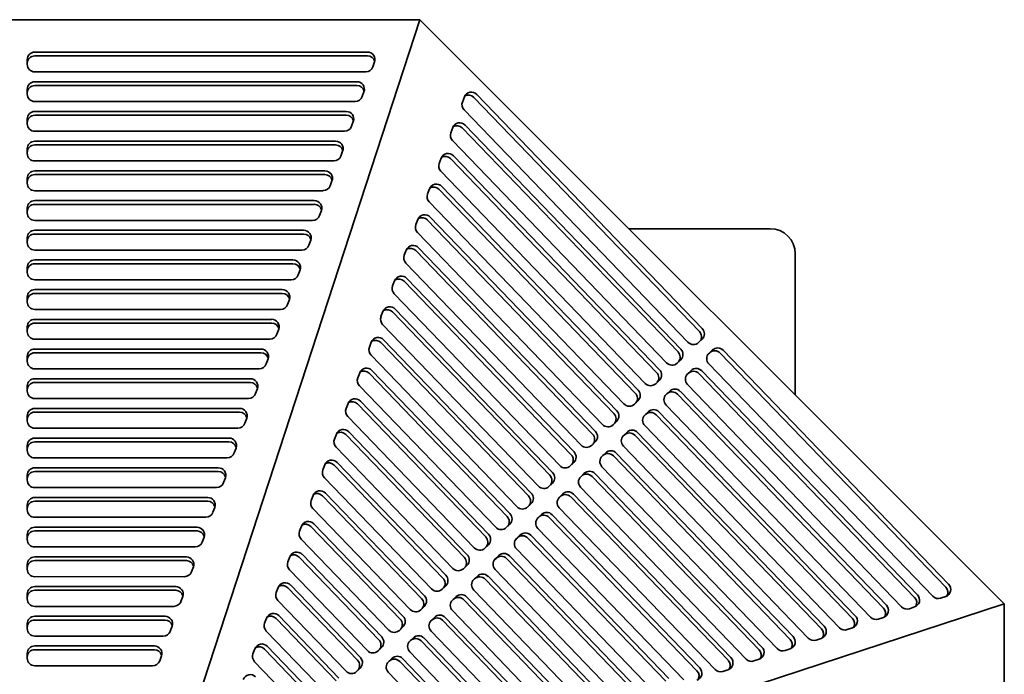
# Model space of a CAD drawing. Header units: millimetres. Extents: x 231 to 1028, y 46 to 846.
# Tile 6 of 6: x 635 to 1028, y 584 to 846. Entities that reach past the tile are written whole.
import ezdxf

# ---------------------------------------------------------------- set-up
doc = ezdxf.new("R2010")
doc.units = ezdxf.units.MM
doc.header["$LTSCALE"] = 3
doc.layers.add('Krawędzie widoczne(ISO)', color=7, linetype='Continuous', lineweight=35, true_color=0x262659)

msp = doc.modelspace()

# ---------------------------------------------------------------- linework, layer by layer
at = {"layer": 'Krawędzie widoczne(ISO)'}
for p, q in [((464.94, 845.5), (795.06, 845.5)), ((695.5, 541), (795.06, 845.5)), ((795.06, 845.5), (1028.5, 612.07)), ((641.17, 832.56), (774.12, 832.56)), ((641.17, 831.05), (774.12, 831.05)), ((638.17, 827.61), (638.17, 829.59)), ((776.95, 828.6), (776.24, 826.62)), ((773.41, 824.65), (641.17, 824.65)), ((641.17, 820.69), (769.87, 820.69)), ((641.17, 819.19), (769.87, 819.19)), ((638.17, 815.75), (638.17, 817.73)), ((772.69, 816.74), (771.99, 814.76)), ((812.05, 812.6), (812.82, 814.65)), ((816.61, 814.48), (906.69, 720.95)), ((817.74, 815.61), (907.82, 722.08)), ((769.16, 812.78), (641.17, 812.78)), ((641.17, 808.83), (765.61, 808.83)), ((641.17, 807.33), (765.61, 807.33)), ((902.13, 716.61), (812.7, 809.46)), ((638.17, 803.89), (638.17, 805.86)), ((768.44, 804.87), (767.73, 802.9)), ((813.09, 803.36), (899.29, 713.87)), ((764.9, 800.92), (641.17, 800.92)), ((807.4, 800.36), (808.17, 802.4)), ((811.96, 802.23), (898.16, 712.74)), ((641.17, 796.96), (761.35, 796.97)), ((641.17, 795.45), (761.35, 795.46)), ((893.6, 708.39), (808.05, 797.21)), ((638.17, 792.01), (638.17, 793.99)), ((764.18, 793.01), (763.47, 791.03)), ((808.44, 791.11), (890.75, 705.66)), ((760.64, 789.06), (641.17, 789.05)), ((802.75, 788.11), (803.52, 790.15)), ((807.31, 789.98), (889.62, 704.53)), ((641.17, 785.09), (757.1, 785.1)), ((641.17, 783.59), (757.1, 783.6)), ((885.06, 700.18), (803.4, 784.96)), ((638.17, 780.15), (638.17, 782.13)), ((759.92, 781.14), (759.21, 779.17)), ((803.8, 778.86), (882.22, 697.44)), ((756.39, 777.19), (641.17, 777.19)), ((798.1, 775.86), (798.87, 777.9)), ((802.66, 777.73), (881.09, 696.31)), ((641.17, 773.23), (752.84, 773.24)), ((641.17, 771.73), (752.84, 771.73)), ((876.53, 691.97), (798.75, 772.72)), ((638.17, 768.29), (638.17, 770.27)), ((755.67, 769.28), (754.96, 767.3)), ((752.13, 765.33), (641.17, 765.32)), ((793.45, 763.61), (794.22, 765.65)), ((798.01, 765.48), (872.55, 688.1)), ((799.15, 766.62), (873.68, 689.23)), ((641.17, 761.37), (748.58, 761.37)), ((641.17, 759.86), (748.58, 759.87)), ((867.99, 683.76), (794.1, 760.47)), ((935, 762), (878.56, 762)), ((638.17, 756.42), (638.17, 758.4)), ((751.41, 757.42), (750.7, 755.44)), ((747.87, 753.46), (641.17, 753.46)), ((788.8, 751.36), (789.57, 753.4)), ((793.37, 753.24), (864.01, 679.89)), ((794.5, 754.37), (865.15, 681.02)), ((945, 695.57), (945, 752)), ((641.17, 749.5), (744.32, 749.51)), ((641.17, 748), (744.32, 748.01)), ((859.46, 675.54), (789.45, 748.22)), ((638.17, 744.56), (638.17, 746.54)), ((747.15, 745.55), (746.44, 743.58)), ((743.62, 741.6), (641.17, 741.59)), ((784.15, 739.11), (784.92, 741.16)), ((788.72, 740.99), (855.48, 671.67)), ((789.85, 742.12), (856.61, 672.8)), ((641.17, 737.64), (740.07, 737.65)), ((641.17, 736.14), (740.07, 736.14)), ((850.92, 667.33), (784.8, 735.97)), ((638.17, 732.7), (638.17, 734.67)), ((742.9, 733.69), (742.19, 731.71)), ((739.36, 729.74), (641.17, 729.73)), ((779.5, 726.87), (780.28, 728.91)), ((784.07, 728.74), (846.94, 663.46)), ((785.2, 729.87), (848.07, 664.59)), ((641.17, 725.78), (735.81, 725.78)), ((641.17, 724.27), (735.81, 724.28)), ((638.17, 720.83), (638.17, 722.81)), ((738.64, 721.83), (737.93, 719.85)), ((842.38, 659.12), (780.16, 723.72)), ((735.1, 717.87), (641.17, 717.87)), ((774.85, 714.62), (775.63, 716.66)), ((779.42, 716.49), (838.41, 655.25)), ((780.55, 717.62), (839.54, 656.38)), ((907.77, 717.87), (906.35, 716.5)), ((641.17, 713.91), (731.55, 713.92)), ((641.17, 712.41), (731.55, 712.42)), ((910.23, 711.86), (910.8, 712.42)), ((910.51, 712.18), (911.93, 713.55)), ((915.02, 712.31), (1005.1, 618.78)), ((916.15, 713.44), (1006.23, 619.92)), ((638.18, 708.97), (638.18, 710.95)), ((734.38, 709.96), (733.67, 707.98)), ((833.85, 650.9), (775.51, 711.48)), ((899.24, 709.66), (897.81, 708.29)), ((730.84, 706.01), (641.18, 706)), ((770.2, 702.37), (770.98, 704.41)), ((774.77, 704.24), (829.87, 647.03)), ((775.9, 705.38), (831, 648.16)), ((901.69, 703.65), (902.27, 704.2)), ((901.98, 703.97), (903.4, 705.33)), ((906.48, 704.1), (992.68, 614.61)), ((907.61, 705.23), (993.81, 615.74)), ((999.89, 615.11), (910.46, 707.97)), ((641.17, 702.05), (727.29, 702.06)), ((641.17, 700.55), (727.29, 700.55)), ((890.7, 701.44), (889.28, 700.07)), ((638.17, 697.11), (638.17, 699.09)), ((730.12, 698.1), (729.41, 696.12)), ((825.31, 642.69), (770.86, 699.23)), ((893.44, 695.75), (894.86, 697.12)), ((899.08, 697.01), (981.39, 611.56)), ((987.47, 610.93), (901.92, 699.75)), ((726.58, 694.15), (641.17, 694.14)), ((771.25, 693.13), (822.47, 639.95)), ((882.16, 693.23), (880.74, 691.86)), ((893.16, 695.44), (893.73, 695.99)), ((897.95, 695.88), (980.25, 610.43)), ((641.17, 690.19), (723.03, 690.19)), ((641.17, 688.69), (723.03, 688.69)), ((765.55, 690.12), (766.33, 692.16)), ((770.12, 692), (821.34, 638.82)), ((884.9, 687.54), (886.33, 688.91)), ((890.54, 688.8), (968.96, 607.38)), ((975.05, 606.76), (893.39, 691.54)), ((638.17, 685.25), (638.17, 687.22)), ((725.86, 686.24), (725.15, 684.26)), ((816.78, 634.48), (766.21, 686.98)), ((873.63, 685.02), (872.21, 683.65)), ((884.62, 687.22), (885.2, 687.78)), ((889.41, 687.67), (967.83, 606.25)), ((722.32, 682.28), (641.17, 682.28)), ((766.6, 680.88), (813.93, 631.74)), ((876.37, 679.33), (877.79, 680.7)), ((882.01, 680.59), (956.54, 603.2)), ((962.63, 602.58), (884.85, 683.33)), ((641.17, 678.33), (718.77, 678.33)), ((641.17, 676.82), (718.77, 676.83)), ((760.9, 677.87), (761.68, 679.91)), ((765.47, 679.75), (812.8, 630.61)), ((865.09, 676.8), (863.67, 675.43)), ((876.08, 679.01), (876.66, 679.56)), ((880.87, 679.46), (955.41, 602.07)), ((638.17, 673.38), (638.17, 675.36)), ((721.6, 674.37), (720.89, 672.4)), ((808.24, 626.26), (761.56, 674.73)), ((950.2, 598.4), (876.32, 675.11)), ((718.06, 670.42), (641.17, 670.42)), ((867.55, 670.8), (868.12, 671.35)), ((867.83, 671.11), (869.26, 672.48)), ((872.34, 671.24), (942.99, 597.89)), ((873.47, 672.37), (944.12, 599.02)), ((641.17, 666.46), (714.52, 666.47)), ((641.17, 664.96), (714.52, 664.96)), ((756.25, 665.63), (757.03, 667.67)), ((760.82, 667.5), (804.26, 622.39)), ((761.95, 668.63), (805.4, 623.52)), ((856.56, 668.59), (855.13, 667.22)), ((937.78, 594.22), (867.78, 666.9)), ((638.17, 661.52), (638.17, 663.5)), ((717.34, 662.51), (716.63, 660.53)), ((799.71, 618.05), (756.91, 662.48)), ((859.01, 662.58), (859.59, 663.14)), ((859.3, 662.9), (860.72, 664.27)), ((863.8, 663.03), (930.57, 593.71)), ((864.93, 664.16), (931.7, 594.85)), ((713.81, 658.56), (641.17, 658.55)), ((848.02, 660.38), (846.6, 659.01)), ((925.36, 590.04), (859.24, 658.69)), ((641.17, 654.6), (710.26, 654.6)), ((641.17, 653.1), (710.26, 653.1)), ((751.6, 653.38), (752.38, 655.42)), ((756.17, 655.25), (795.73, 614.18)), ((757.3, 656.38), (796.86, 615.31)), ((850.48, 654.37), (851.05, 654.92)), ((850.76, 654.69), (852.18, 656.06)), ((855.27, 654.82), (918.14, 589.54)), ((856.4, 655.95), (919.28, 590.67)), ((638.17, 649.66), (638.17, 651.63)), ((713.08, 650.65), (712.38, 648.67)), ((791.17, 609.84), (752.26, 650.23)), ((839.49, 652.16), (838.06, 650.79)), ((912.94, 585.86), (850.71, 650.47)), ((709.55, 646.69), (641.17, 646.69)), ((841.94, 646.16), (842.52, 646.71)), ((842.23, 646.47), (843.65, 647.84)), ((846.73, 646.6), (905.72, 585.36)), ((847.86, 647.73), (906.85, 586.49)), ((641.17, 642.74), (706, 642.74)), ((641.17, 641.23), (706, 641.24)), ((746.96, 641.13), (747.73, 643.17)), ((751.52, 643), (787.19, 605.97)), ((752.65, 644.13), (788.32, 607.1)), ((830.95, 643.95), (829.53, 642.58)), ((900.51, 581.69), (842.17, 642.26)), ((638.17, 637.79), (638.17, 639.77)), ((708.83, 638.78), (708.12, 636.8)), ((782.63, 601.62), (747.61, 637.99)), ((833.41, 637.94), (833.98, 638.5)), ((833.69, 638.26), (835.11, 639.63)), ((838.2, 638.39), (893.3, 581.18)), ((839.33, 639.52), (894.43, 582.31)), ((705.29, 634.83), (641.17, 634.83)), ((822.41, 635.74), (820.99, 634.37)), ((888.09, 577.51), (833.64, 634.05)), ((641.17, 630.87), (701.74, 630.88)), ((641.17, 629.37), (701.74, 629.37)), ((742.31, 628.88), (743.08, 630.92)), ((746.87, 630.75), (778.66, 597.75)), ((748, 631.89), (779.79, 598.89)), ((824.87, 629.73), (825.45, 630.28)), ((825.15, 630.05), (826.58, 631.42)), ((829.66, 630.18), (880.88, 577)), ((830.79, 631.31), (882.01, 578.13)), ((638.17, 625.93), (638.17, 627.91)), ((704.57, 626.92), (703.86, 624.94)), ((774.1, 593.41), (742.96, 625.74)), ((813.88, 627.52), (812.46, 626.16)), ((875.67, 573.33), (825.1, 625.83)), ((701.03, 622.97), (641.17, 622.96)), ((816.33, 621.52), (816.91, 622.07)), ((816.62, 621.83), (818.04, 623.2)), ((821.12, 621.96), (868.46, 572.82)), ((822.26, 623.1), (869.59, 573.95)), ((641.17, 619.01), (697.48, 619.01)), ((737.66, 616.63), (738.43, 618.67)), ((742.22, 618.51), (770.12, 589.54)), ((743.35, 619.64), (771.25, 590.67)), ((805.34, 619.31), (803.92, 617.94)), ((863.25, 569.15), (816.57, 617.62)), ((638.17, 614.07), (638.17, 616.04)), ((641.17, 617.51), (697.48, 617.51)), ((700.31, 615.05), (699.6, 613.08)), ((807.8, 613.3), (808.37, 613.86)), ((808.08, 613.62), (809.51, 614.99)), ((812.59, 613.75), (856.03, 568.64)), ((813.72, 614.88), (857.16, 569.78)), ((1005.08, 615.04), (1003.01, 614.34)), ((696.78, 611.1), (641.17, 611.1)), ((1028.5, 612.07), (724, 512.51)), ((765.56, 585.2), (738.31, 613.49)), ((796.81, 611.1), (795.38, 609.73)), ((992.66, 610.86), (990.59, 610.16)), ((1028.5, 612.07), (1028.5, 281.94)), ((641.17, 607.15), (693.23, 607.15)), ((733.01, 604.38), (733.78, 606.43)), ((737.57, 606.26), (761.59, 581.33)), ((738.7, 607.39), (762.72, 582.46)), ((799.55, 605.41), (800.97, 606.78)), ((805.18, 606.67), (844.74, 565.6)), ((850.83, 564.97), (808.03, 609.41)), ((980.23, 606.68), (978.16, 605.98)), ((638.17, 602.2), (638.17, 604.18)), ((641.17, 605.64), (693.23, 605.65)), ((696.05, 603.19), (695.34, 601.21)), ((788.27, 602.88), (786.85, 601.52)), ((799.26, 605.09), (799.84, 605.64)), ((804.05, 605.54), (843.61, 564.47)), ((967.81, 602.5), (965.74, 601.8)), ((692.52, 599.24), (641.17, 599.24)), ((757.03, 576.98), (733.66, 601.24)), ((791.01, 597.19), (792.43, 598.56)), ((796.65, 598.46), (832.32, 561.42)), ((838.4, 560.8), (799.49, 601.19)), ((955.39, 598.32), (953.32, 597.63)), ((641.17, 595.28), (688.97, 595.29)), ((728.36, 592.14), (729.13, 594.18)), ((732.92, 594.01), (753.05, 573.11)), ((734.06, 595.14), (754.18, 574.25)), ((779.74, 594.67), (778.31, 593.3)), ((790.73, 596.88), (791.3, 597.43)), ((795.52, 597.32), (831.19, 560.29)), ((942.97, 594.14), (940.9, 593.45)), ((638.17, 590.34), (638.17, 592.32)), ((641.17, 593.78), (688.97, 593.78)), ((691.8, 591.33), (691.09, 589.35)), ((782.48, 588.98), (783.9, 590.35)), ((788.11, 590.24), (819.9, 557.24)), ((825.98, 556.62), (790.96, 592.98)), ((688.26, 587.38), (641.17, 587.37)), ((748.49, 568.77), (729.01, 588.99)), ((771.2, 586.46), (769.78, 585.09)), ((782.19, 588.67), (782.77, 589.22)), ((786.98, 589.11), (818.77, 556.11)), ((930.55, 589.97), (928.48, 589.27)), ((813.56, 552.44), (782.42, 584.77)), ((918.12, 585.79), (916.05, 585.09))]:
    msp.add_line(p, q, dxfattribs=at)
msp.add_arc((935, 752), 10, 0, 90, dxfattribs=at)
for centre, major_axis, ratio, start_param, end_param in [((641.17, 829.59), (-3, 0), 0.988633, 4.712389, 6.283185), ((641.17, 828.09), (-3, 0), 0.988633, 4.712389, 6.283185), ((774.12, 829.59), (3, 0), 0.988633, 5.942292, 7.853982), ((774.12, 828.09), (3, 0), 0.988633, 0.256263, 1.570796), ((641.17, 827.61), (-3, 0), 0.988633, 0, 1.570796), ((773.41, 827.61), (3, 0), 0.988633, 4.712389, 5.942292), ((641.17, 817.73), (-3, 0), 0.988633, 4.712389, 6.283185), ((641.17, 816.22), (-3, 0), 0.988633, 4.712389, 6.283185), ((769.87, 817.73), (3, 0), 0.988633, 5.942292, 7.853982), ((769.87, 816.22), (3, 0), 0.988633, 0.256263, 1.570796), ((641.17, 815.75), (-3, 0), 0.988633, 0, 1.570796), ((769.16, 815.75), (3, 0), 0.988633, 4.712389, 5.942292), ((815.61, 813.56), (-2.12, 2.12), 0.987118, 4.693386, 6.700964), ((814.48, 812.42), (-2.12, 2.12), 0.987118, 4.693386, 6.009655), ((814.83, 811.51), (-2.12, 2.12), 0.987118, 0.417778, 1.551793), ((641.17, 805.86), (-3, 0), 0.988633, 4.712389, 6.283185), ((641.17, 804.36), (-3, 0), 0.988633, 4.712389, 6.283185), ((765.61, 805.86), (3, 0), 0.988633, 5.942292, 7.853982), ((765.61, 804.36), (3, 0), 0.988633, 0.256263, 1.570796), ((641.17, 803.89), (-3, 0), 0.988633, 0, 1.570796), ((764.9, 803.89), (3, 0), 0.988633, 4.712389, 5.942292), ((810.96, 801.31), (-2.12, 2.12), 0.987118, 4.693386, 6.700964), ((809.83, 800.18), (-2.12, 2.12), 0.987118, 4.693386, 6.009655), ((810.19, 799.27), (-2.12, 2.12), 0.987118, 0.417778, 1.551793), ((641.17, 793.99), (-3, 0), 0.988633, 4.712453, 6.283185), ((641.17, 792.49), (-3, 0), 0.988633, 4.712453, 6.283185), ((761.35, 794), (3, 0), 0.988633, 5.942292, 7.854046), ((761.35, 792.5), (3, 0), 0.988633, 0.256263, 1.57086), ((641.17, 792.01), (-3, 0), 0.988633, 6.283185, 7.854046), ((760.64, 792.02), (3, 0), 0.988633, 4.712453, 5.942292), ((806.31, 789.06), (-2.12, 2.12), 0.987118, 4.693386, 6.700964), ((805.18, 787.93), (-2.12, 2.12), 0.987118, 4.693386, 6.009655), ((805.54, 787.02), (-2.12, 2.12), 0.987118, 0.417778, 1.551793), ((641.17, 782.13), (-3, 0), 0.988633, 4.712453, 6.283185), ((641.17, 780.63), (-3, 0), 0.988633, 4.712453, 6.283185), ((757.1, 782.14), (3, 0), 0.988633, 5.942292, 7.854046), ((757.1, 780.63), (3, 0), 0.988633, 0.256263, 1.57086), ((641.17, 780.15), (-3, 0), 0.988633, 6.283185, 7.854046), ((756.39, 780.16), (3, 0), 0.988633, 4.712453, 5.942292), ((801.66, 776.81), (-2.12, 2.12), 0.987118, 4.693386, 6.700964), ((800.53, 775.68), (-2.12, 2.12), 0.987118, 4.693386, 6.009655), ((800.89, 774.77), (-2.12, 2.12), 0.987118, 0.417778, 1.551793), ((641.17, 770.27), (-3, 0), 0.988633, 4.712453, 6.283185), ((641.17, 768.76), (-3, 0), 0.988633, 4.712453, 6.283185), ((752.84, 770.27), (3, 0), 0.988633, 5.942292, 7.854046), ((752.84, 768.77), (3, 0), 0.988633, 0.256263, 1.57086), ((641.17, 768.29), (-3, 0), 0.988633, 6.283185, 7.854046), ((752.13, 768.29), (3, 0), 0.988633, 4.712453, 5.942292), ((797.01, 764.56), (-2.12, 2.12), 0.987118, 4.693386, 6.700964), ((796.24, 762.52), (-2.12, 2.12), 0.987118, 0.417778, 1.551793), ((795.88, 763.43), (-2.12, 2.12), 0.987118, 4.693386, 6.009655), ((641.17, 758.4), (-3, 0), 0.988633, 4.712453, 6.283185), ((641.17, 756.9), (-3, 0), 0.988633, 4.712453, 6.283185), ((748.58, 758.41), (3, 0), 0.988633, 5.942292, 7.854046), ((748.58, 756.9), (3, 0), 0.988633, 0.256263, 1.57086), ((641.17, 756.42), (-3, 0), 0.988633, 6.283185, 7.854046), ((747.87, 756.43), (3, 0), 0.988633, 4.712453, 5.942292), ((792.36, 752.31), (-2.12, 2.12), 0.987118, 4.693386, 6.700964), ((791.59, 750.27), (-2.12, 2.12), 0.987118, 0.417778, 1.551793), ((791.23, 751.18), (-2.12, 2.12), 0.987118, 4.693386, 6.009655), ((641.17, 746.54), (-3, 0), 0.988633, 4.712453, 6.283185), ((641.17, 745.03), (-3, 0), 0.988633, 4.712453, 6.283185), ((744.32, 746.54), (3, 0), 0.988633, 5.942292, 7.854046), ((744.32, 745.04), (3, 0), 0.988633, 0.256263, 1.57086), ((641.17, 744.56), (-3, 0), 0.988633, 6.283185, 7.854046), ((743.62, 744.57), (3, 0), 0.988633, 4.712453, 5.942292), ((787.71, 740.07), (-2.12, 2.12), 0.987118, 4.693386, 6.700964), ((786.58, 738.94), (-2.12, 2.12), 0.987118, 4.693386, 6.009655), ((641.17, 734.67), (-3, 0), 0.988633, 4.712453, 6.283185), ((641.17, 733.17), (-3, 0), 0.988633, 4.712453, 6.283185), ((740.07, 734.68), (3, 0), 0.988633, 5.942292, 7.854046), ((740.07, 733.18), (3, 0), 0.988633, 0.256263, 1.57086), ((786.94, 738.03), (-2.12, 2.12), 0.987118, 0.417778, 1.551793), ((641.17, 732.7), (-3, 0), 0.988633, 6.283185, 7.854046), ((739.36, 732.7), (3, 0), 0.988633, 4.712453, 5.942292), ((783.06, 727.82), (-2.12, 2.12), 0.987118, 4.693386, 6.700964), ((781.93, 726.69), (-2.12, 2.12), 0.987118, 4.693386, 6.009655), ((641.17, 722.81), (-3, 0), 0.988633, 4.712453, 6.283185), ((641.17, 721.31), (-3, 0), 0.988633, 4.712453, 6.283185), ((735.81, 722.82), (3, 0), 0.988633, 5.942292, 7.854046), ((735.81, 721.31), (3, 0), 0.988633, 0.256263, 1.57086), ((782.29, 725.78), (-2.12, 2.12), 0.987118, 0.417778, 1.551793), ((641.17, 720.83), (-3, 0), 0.988633, 6.283185, 7.854046), ((735.1, 720.84), (3, 0), 0.988633, 4.712453, 5.942292), ((904.56, 718.9), (2.12, -2.12), 0.987118, 0.124411, 1.551793), ((905.69, 720.03), (2.12, -2.12), 0.987118, 6.264182, 7.834978), ((778.41, 715.57), (-2.12, 2.12), 0.987118, 4.693386, 6.700964), ((777.28, 714.44), (-2.12, 2.12), 0.987118, 4.693386, 6.009655), ((904.27, 718.66), (2.12, -2.12), 0.987118, 4.693386, 6.264182), ((641.18, 710.95), (-3, 0), 0.988633, 4.712453, 6.283185), ((641.18, 709.44), (-3, 0), 0.988633, 4.712453, 6.283185), ((731.55, 710.95), (3, 0), 0.988633, 5.942292, 7.854046), ((731.55, 709.45), (3, 0), 0.988633, 0.256263, 1.57086), ((777.64, 713.53), (-2.12, 2.12), 0.987118, 0.417778, 1.551793), ((896.02, 710.69), (2.12, -2.12), 0.987118, 0.124411, 1.551793), ((897.15, 711.82), (2.12, -2.12), 0.987118, 6.264182, 7.834978), ((912.59, 710.02), (-2.12, 2.12), 0.987118, 6.264182, 7.834978), ((912.88, 710.26), (-2.12, 2.12), 0.987118, 4.693386, 6.264182), ((914.01, 711.39), (-2.12, 2.12), 0.987118, 4.693386, 6.264182), ((641.18, 708.97), (-3, 0), 0.988633, 6.283185, 7.854046), ((895.73, 710.45), (2.12, -2.12), 0.987118, 4.693386, 6.264182), ((730.84, 708.98), (3, 0), 0.988633, 4.712453, 5.942292), ((773.77, 703.32), (-2.12, 2.12), 0.987118, 4.693386, 6.700964), ((772.63, 702.19), (-2.12, 2.12), 0.987118, 4.693386, 6.009655), ((887.49, 702.47), (2.12, -2.12), 0.987118, 0.124411, 1.551793), ((888.62, 703.6), (2.12, -2.12), 0.987118, 6.264182, 7.834978), ((904.35, 702.04), (-2.12, 2.12), 0.987118, 4.693386, 6.264182), ((905.48, 703.17), (-2.12, 2.12), 0.987118, 4.693386, 6.264182), ((641.17, 699.09), (-3, 0), 0.988633, 4.712453, 6.283185), ((641.17, 697.58), (-3, 0), 0.988633, 4.712453, 6.283185), ((727.29, 699.09), (3, 0), 0.988633, 5.942292, 7.854046), ((727.29, 697.59), (3, 0), 0.988633, 0.256263, 1.57086), ((772.99, 701.28), (-2.12, 2.12), 0.987118, 0.417778, 1.551793), ((887.2, 702.23), (2.12, -2.12), 0.987118, 4.693386, 6.264182), ((904.06, 701.81), (-2.12, 2.12), 0.987118, 6.264182, 7.834978), ((641.17, 697.11), (-3, 0), 0.988633, 6.283185, 7.854046), ((878.95, 694.26), (2.12, -2.12), 0.987118, 0.124411, 1.551793), ((880.08, 695.39), (2.12, -2.12), 0.987118, 6.264182, 7.834978), ((895.81, 693.83), (-2.12, 2.12), 0.987118, 4.693386, 6.264182), ((896.94, 694.96), (-2.12, 2.12), 0.987118, 4.693386, 6.264182), ((726.58, 697.11), (3, 0), 0.988633, 4.712453, 5.942292), ((769.12, 691.07), (-2.12, 2.12), 0.987118, 4.693386, 6.700964), ((767.98, 689.94), (-2.12, 2.12), 0.987118, 4.693386, 6.009655), ((895.52, 693.59), (-2.12, 2.12), 0.987118, 6.264182, 7.834978), ((641.17, 687.22), (-3, 0), 0.988633, 4.712453, 6.283185), ((641.17, 685.72), (-3, 0), 0.988633, 4.712453, 6.283185), ((723.03, 687.23), (3, 0), 0.988633, 5.942292, 7.854046), ((723.03, 685.72), (3, 0), 0.988633, 0.256263, 1.57086), ((768.34, 689.03), (-2.12, 2.12), 0.987118, 0.417778, 1.551793), ((871.55, 687.18), (2.12, -2.12), 0.987118, 6.264182, 7.834978), ((878.66, 694.02), (2.12, -2.12), 0.987118, 4.693386, 6.264182), ((887.28, 685.62), (-2.12, 2.12), 0.987118, 4.693386, 6.264182), ((888.41, 686.75), (-2.12, 2.12), 0.987118, 4.693386, 6.264182), ((641.17, 685.25), (-3, 0), 0.988633, 6.283185, 7.854046), ((870.42, 686.05), (2.12, -2.12), 0.987118, 0.124411, 1.551793), ((886.99, 685.38), (-2.12, 2.12), 0.987118, 6.264182, 7.834978), ((722.32, 685.25), (3, 0), 0.988633, 4.712453, 5.942292), ((764.47, 678.83), (-2.12, 2.12), 0.987118, 4.693386, 6.700964), ((763.34, 677.69), (-2.12, 2.12), 0.987118, 4.693386, 6.009655), ((863.01, 678.96), (2.12, -2.12), 0.987118, 6.264182, 7.834978), ((870.12, 685.81), (2.12, -2.12), 0.987118, 4.693386, 6.264182), ((879.87, 678.53), (-2.12, 2.12), 0.987118, 4.693386, 6.264182), ((641.17, 675.36), (-3, 0), 0.988633, 4.712453, 6.283185), ((641.17, 673.86), (-3, 0), 0.988633, 4.712453, 6.283185), ((718.77, 675.36), (3, 0), 0.988633, 5.942292, 7.854046), ((718.77, 673.86), (3, 0), 0.988633, 0.256263, 1.57086), ((763.69, 676.78), (-2.12, 2.12), 0.987118, 0.417778, 1.551793), ((861.88, 677.83), (2.12, -2.12), 0.987118, 0.124411, 1.551793), ((878.45, 677.17), (-2.12, 2.12), 0.987118, 6.264182, 7.834978), ((878.74, 677.4), (-2.12, 2.12), 0.987118, 4.693386, 6.264182), ((641.17, 673.38), (-3, 0), 0.988633, 6.283185, 7.854046), ((854.48, 670.75), (2.12, -2.12), 0.987118, 6.264182, 7.834978), ((861.59, 677.6), (2.12, -2.12), 0.987118, 4.693386, 6.264182), ((871.34, 670.32), (-2.12, 2.12), 0.987118, 4.693386, 6.264182), ((718.06, 673.39), (3, 0), 0.988633, 4.712453, 5.942292), ((759.82, 666.58), (-2.12, 2.12), 0.987118, 4.693386, 6.700964), ((758.69, 665.45), (-2.12, 2.12), 0.987118, 4.693386, 6.009655), ((853.34, 669.62), (2.12, -2.12), 0.987118, 0.124411, 1.551793), ((869.91, 668.95), (-2.12, 2.12), 0.987118, 6.264182, 7.834978), ((870.21, 669.19), (-2.12, 2.12), 0.987118, 4.693386, 6.264182), ((641.17, 663.5), (-3, 0), 0.988633, 4.712453, 6.283185), ((641.17, 661.99), (-3, 0), 0.988633, 4.712453, 6.283185), ((714.52, 663.5), (3, 0), 0.988633, 5.942292, 7.854046), ((714.52, 662), (3, 0), 0.988633, 0.256263, 1.57086), ((759.04, 664.54), (-2.12, 2.12), 0.987118, 0.417778, 1.551793), ((853.05, 669.38), (2.12, -2.12), 0.987118, 4.693386, 6.264182), ((862.8, 662.11), (-2.12, 2.12), 0.987118, 4.693386, 6.264182), ((641.17, 661.52), (-3, 0), 0.988633, 6.283185, 7.854046), ((844.81, 661.41), (2.12, -2.12), 0.987118, 0.124411, 1.551793), ((845.94, 662.54), (2.12, -2.12), 0.987118, 6.264182, 7.834978), ((861.38, 660.74), (-2.12, 2.12), 0.987118, 6.264182, 7.834978), ((861.67, 660.98), (-2.12, 2.12), 0.987118, 4.693386, 6.264182), ((713.81, 661.52), (3, 0), 0.988633, 4.712453, 5.942292), ((755.17, 654.33), (-2.12, 2.12), 0.987118, 4.693386, 6.700964), ((844.52, 661.17), (2.12, -2.12), 0.987118, 4.693386, 6.264182), ((854.26, 653.89), (-2.12, 2.12), 0.987118, 4.693386, 6.264182), ((641.17, 651.63), (-3, 0), 0.988633, 4.712453, 6.283185), ((641.17, 650.13), (-3, 0), 0.988633, 4.712453, 6.283185), ((710.26, 651.64), (3, 0), 0.988633, 5.942292, 7.854046), ((710.26, 650.13), (3, 0), 0.988633, 0.256263, 1.57086), ((754.39, 652.29), (-2.12, 2.12), 0.987118, 0.417778, 1.551793), ((754.04, 653.2), (-2.12, 2.12), 0.987118, 4.693386, 6.009655), ((836.27, 653.19), (2.12, -2.12), 0.987118, 0.124411, 1.551793), ((837.4, 654.32), (2.12, -2.12), 0.987118, 6.264182, 7.834978), ((852.84, 652.53), (-2.12, 2.12), 0.987118, 6.264182, 7.834978), ((853.13, 652.76), (-2.12, 2.12), 0.987118, 4.693386, 6.264182), ((641.17, 649.66), (-3, 0), 0.988633, 6.283185, 7.854046), ((835.98, 652.96), (2.12, -2.12), 0.987118, 4.693386, 6.264182), ((709.55, 649.66), (3, 0), 0.988633, 4.712453, 5.942292), ((750.52, 642.08), (-2.12, 2.12), 0.987118, 4.693386, 6.700964), ((827.74, 644.98), (2.12, -2.12), 0.987118, 0.124411, 1.551793), ((828.87, 646.11), (2.12, -2.12), 0.987118, 6.264182, 7.834978), ((844.31, 644.31), (-2.12, 2.12), 0.987118, 6.264182, 7.834978), ((844.6, 644.55), (-2.12, 2.12), 0.987118, 4.693386, 6.264182), ((845.73, 645.68), (-2.12, 2.12), 0.987118, 4.693386, 6.264182), ((641.17, 639.77), (-3, 0), 0.988633, 4.712453, 6.283185), ((641.17, 638.27), (-3, 0), 0.988633, 4.712453, 6.283185), ((706, 639.77), (3, 0), 0.988633, 5.942292, 7.854046), ((706, 638.27), (3, 0), 0.988633, 0.256263, 1.57086), ((749.39, 640.95), (-2.12, 2.12), 0.987118, 4.693386, 6.009655), ((827.45, 644.74), (2.12, -2.12), 0.987118, 4.693386, 6.264182), ((641.17, 637.79), (-3, 0), 0.988633, 6.283185, 7.854046), ((749.74, 640.04), (-2.12, 2.12), 0.987118, 0.417778, 1.551793), ((819.2, 636.77), (2.12, -2.12), 0.987118, 0.124411, 1.551793), ((820.33, 637.9), (2.12, -2.12), 0.987118, 6.264182, 7.834978), ((835.77, 636.1), (-2.12, 2.12), 0.987118, 6.264182, 7.834978), ((836.06, 636.34), (-2.12, 2.12), 0.987118, 4.693386, 6.264182), ((837.19, 637.47), (-2.12, 2.12), 0.987118, 4.693386, 6.264182), ((705.29, 637.8), (3, 0), 0.988633, 4.712453, 5.942292), ((818.91, 636.53), (2.12, -2.12), 0.987118, 4.693386, 6.264182), ((641.17, 627.91), (-3, 0), 0.988633, 4.712453, 6.283185), ((641.17, 626.4), (-3, 0), 0.988633, 4.712453, 6.283185), ((701.74, 627.91), (3, 0), 0.988633, 5.942292, 7.854046), ((701.74, 626.41), (3, 0), 0.988633, 0.256263, 1.57086), ((745.87, 629.83), (-2.12, 2.12), 0.987118, 4.693386, 6.700964), ((744.74, 628.7), (-2.12, 2.12), 0.987118, 4.693386, 6.009655), ((810.67, 628.55), (2.12, -2.12), 0.987118, 0.124411, 1.551793), ((811.8, 629.68), (2.12, -2.12), 0.987118, 6.264182, 7.834978), ((827.24, 627.89), (-2.12, 2.12), 0.987118, 6.264182, 7.834978), ((827.53, 628.12), (-2.12, 2.12), 0.987118, 4.693386, 6.264182), ((828.66, 629.26), (-2.12, 2.12), 0.987118, 4.693386, 6.264182), ((641.17, 625.93), (-3, 0), 0.988633, 6.283185, 7.854046), ((745.09, 627.79), (-2.12, 2.12), 0.987118, 0.417778, 1.551793), ((810.37, 628.32), (2.12, -2.12), 0.987118, 4.693386, 6.264182), ((701.03, 625.93), (3, 0), 0.988633, 4.712453, 5.942292), ((802.13, 620.34), (2.12, -2.12), 0.987118, 0.124411, 1.551793), ((803.26, 621.47), (2.12, -2.12), 0.987118, 6.264182, 7.834978), ((818.7, 619.67), (-2.12, 2.12), 0.987118, 6.264182, 7.834978), ((818.99, 619.91), (-2.12, 2.12), 0.987118, 4.693386, 6.264182), ((820.12, 621.04), (-2.12, 2.12), 0.987118, 4.693386, 6.264182), ((641.17, 616.04), (-3, 0), 0.988633, 4.712453, 6.283185), ((697.48, 616.05), (3, 0), 0.988633, 5.942292, 7.854046), ((741.22, 617.58), (-2.12, 2.12), 0.987118, 4.693386, 6.700964), ((740.09, 616.45), (-2.12, 2.12), 0.987118, 4.693386, 6.009655), ((801.84, 620.1), (2.12, -2.12), 0.987118, 4.693386, 6.264182), ((1004.1, 617.86), (2.12, -2.12), 0.987118, 5.827401, 7.834978), ((1002.96, 616.73), (2.12, -2.12), 0.987118, 0.273531, 1.551793), ((641.17, 614.54), (-3, 0), 0.988633, 4.712453, 6.283185), ((641.17, 614.07), (-3, 0), 0.988633, 6.283185, 7.854046), ((697.48, 614.54), (3, 0), 0.988633, 0.256263, 1.57086), ((740.45, 615.54), (-2.12, 2.12), 0.987118, 0.417778, 1.551793), ((793.59, 612.13), (2.12, -2.12), 0.987118, 0.124411, 1.551793), ((794.73, 613.26), (2.12, -2.12), 0.987118, 6.264182, 7.834978), ((810.16, 611.46), (-2.12, 2.12), 0.987118, 6.264182, 7.834978), ((810.46, 611.7), (-2.12, 2.12), 0.987118, 4.693386, 6.264182), ((811.59, 612.83), (-2.12, 2.12), 0.987118, 4.693386, 6.264182), ((991.67, 613.68), (2.12, -2.12), 0.987118, 5.827401, 7.834978), ((990.54, 612.55), (2.12, -2.12), 0.987118, 0.273531, 1.551793), ((1002.03, 617.17), (-2.12, 2.12), 0.987118, 1.551793, 2.685808), ((696.78, 614.07), (3, 0), 0.988633, 4.712453, 5.942292), ((793.3, 611.89), (2.12, -2.12), 0.987118, 4.693386, 6.264182), ((979.25, 609.51), (2.12, -2.12), 0.987118, 5.827401, 7.834978), ((978.12, 608.37), (2.12, -2.12), 0.987118, 0.273531, 1.551793), ((989.6, 612.99), (-2.12, 2.12), 0.987118, 1.551793, 2.685808), ((641.17, 604.18), (-3, 0), 0.988633, 4.712453, 6.283185), ((693.23, 604.18), (3, 0), 0.988633, 5.942292, 7.854046), ((736.57, 605.34), (-2.12, 2.12), 0.987118, 4.693386, 6.700964), ((735.44, 604.2), (-2.12, 2.12), 0.987118, 4.693386, 6.009655), ((785.06, 603.91), (2.12, -2.12), 0.987118, 0.124411, 1.551793), ((786.19, 605.05), (2.12, -2.12), 0.987118, 6.264182, 7.834978), ((801.92, 603.48), (-2.12, 2.12), 0.987118, 4.693386, 6.264182), ((803.05, 604.62), (-2.12, 2.12), 0.987118, 4.693386, 6.264182), ((966.83, 605.33), (2.12, -2.12), 0.987118, 5.827401, 7.834978), ((965.7, 604.2), (2.12, -2.12), 0.987118, 0.273531, 1.551793), ((977.18, 608.81), (-2.12, 2.12), 0.987118, 1.551793, 2.685808), ((641.17, 602.68), (-3, 0), 0.988633, 4.712453, 6.283185), ((641.17, 602.2), (-3, 0), 0.988633, 6.283185, 7.854046), ((693.23, 602.68), (3, 0), 0.988633, 0.256263, 1.57086), ((735.8, 603.29), (-2.12, 2.12), 0.987118, 0.417778, 1.551793), ((801.63, 603.25), (-2.12, 2.12), 0.987118, 6.264182, 7.834978), ((954.41, 601.15), (2.12, -2.12), 0.987118, 5.827401, 7.834978), ((953.28, 600.02), (2.12, -2.12), 0.987118, 0.273531, 1.551793), ((964.76, 604.63), (-2.12, 2.12), 0.987118, 1.551793, 2.685808), ((692.52, 602.21), (3, 0), 0.988633, 4.712453, 5.942292), ((777.65, 596.83), (2.12, -2.12), 0.987118, 6.264182, 7.834978), ((784.77, 603.68), (2.12, -2.12), 0.987118, 4.693386, 6.264182), ((793.38, 595.27), (-2.12, 2.12), 0.987118, 4.693386, 6.264182), ((794.52, 596.4), (-2.12, 2.12), 0.987118, 4.693386, 6.264182), ((941.99, 596.97), (2.12, -2.12), 0.987118, 5.827401, 7.834978), ((940.85, 595.84), (2.12, -2.12), 0.987118, 0.273531, 1.551793), ((952.34, 600.45), (-2.12, 2.12), 0.987118, 1.551793, 2.685808), ((641.17, 592.32), (-3, 0), 0.988633, 4.712453, 6.283185), ((688.97, 592.32), (3, 0), 0.988633, 5.942292, 7.854046), ((731.92, 593.09), (-2.12, 2.12), 0.987118, 4.693386, 6.700964), ((730.79, 591.96), (-2.12, 2.12), 0.987118, 4.693386, 6.009655), ((776.52, 595.7), (2.12, -2.12), 0.987118, 0.124411, 1.551793), ((793.09, 595.03), (-2.12, 2.12), 0.987118, 6.264182, 7.834978), ((929.56, 592.79), (2.12, -2.12), 0.987118, 5.827401, 7.834978), ((939.92, 596.27), (-2.12, 2.12), 0.987118, 1.551793, 2.685808), ((641.17, 590.81), (-3, 0), 0.988633, 4.712453, 6.283185), ((641.17, 590.34), (-3, 0), 0.988633, 6.283185, 7.854046), ((688.97, 590.82), (3, 0), 0.988633, 0.256263, 1.57086), ((731.15, 591.05), (-2.12, 2.12), 0.987118, 0.417778, 1.551793), ((769.12, 588.62), (2.12, -2.12), 0.987118, 6.264182, 7.834978), ((776.23, 595.46), (2.12, -2.12), 0.987118, 4.693386, 6.264182), ((784.85, 587.06), (-2.12, 2.12), 0.987118, 4.693386, 6.264182), ((785.98, 588.19), (-2.12, 2.12), 0.987118, 4.693386, 6.264182), ((917.14, 588.61), (2.12, -2.12), 0.987118, 5.827401, 7.834978), ((927.49, 592.1), (-2.12, 2.12), 0.987118, 1.551793, 2.685808), ((928.43, 591.66), (2.12, -2.12), 0.987118, 0.273531, 1.551793), ((688.26, 590.34), (3, 0), 0.988633, 4.712453, 5.942292), ((767.99, 587.49), (2.12, -2.12), 0.987118, 0.124411, 1.551793), ((784.56, 586.82), (-2.12, 2.12), 0.987118, 6.264182, 7.834978), ((904.72, 584.44), (2.12, -2.12), 0.987118, 5.827401, 7.834978), ((916.01, 587.48), (2.12, -2.12), 0.987118, 0.273531, 1.551793), ((727.27, 580.84), (-2.12, 2.12), 0.987118, 4.693386, 6.700964), ((767.7, 587.25), (2.12, -2.12), 0.987118, 4.693386, 6.264182), ((903.59, 583.3), (2.12, -2.12), 0.987118, 0.273531, 1.551793), ((915.07, 587.92), (-2.12, 2.12), 0.987118, 1.551793, 2.685808)]:
    msp.add_ellipse(centre, major_axis=major_axis, ratio=ratio, start_param=start_param, end_param=end_param, dxfattribs=at)

doc.saveas('drawing.dxf')
